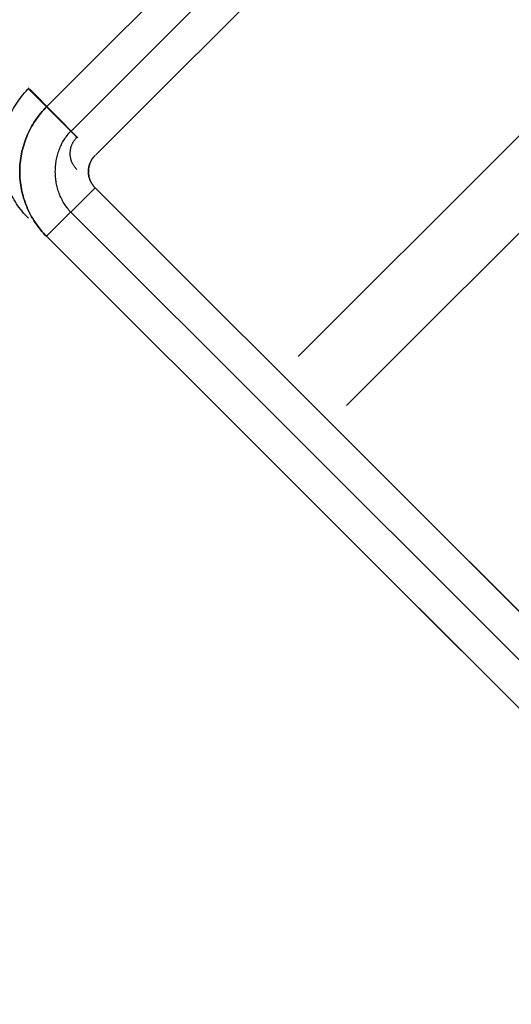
# Model space of a CAD drawing. Header units: millimetres. Extents: x -1030 to 192, y -442 to 180.
# Tile 2 of 256: x -1030 to -1019, y -426 to -404. Entities that reach past the tile are written whole.
import ezdxf

# ---------------------------------------------------------------- set-up
doc = ezdxf.new("R2010")
doc.units = ezdxf.units.MM
doc.header["$MEASUREMENT"] = 0
doc.layers.add('OVIDIO 120x60x72h', color=7, linetype='Continuous')

msp = doc.modelspace()

# ---------------------------------------------------------------- linework, layer by layer
at = {"layer": 'OVIDIO 120x60x72h'}
for points in [[(-987.8013770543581, -375.3003008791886), (-1023.985366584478, -411.4842904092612)], [(-986.7408668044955, -376.3608111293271), (-1022.93222170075, -412.5521660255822)], [(-1011.277763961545, -388.8763093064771), (-1028.95083629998, -406.5493816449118)], [(-1028.424652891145, -407.791866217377), (-1029.485310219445, -408.8525235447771)], [(-1029.485310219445, -408.8525235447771), (-1028.424652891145, -407.791866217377)], [(-995.8983962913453, -440.318122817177), (-1028.424652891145, -407.791866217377)], [(-1028.424652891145, -407.791866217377), (-995.8983962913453, -440.318122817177)], [(-996.4287263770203, -440.8484529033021), (-1028.95498297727, -408.322196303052)], [(-996.9590536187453, -441.3787801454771), (-1029.485310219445, -408.8525235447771)], [(-1029.485310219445, -408.8525235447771), (-996.9590536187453, -441.3787801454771)], [(-1001.37847384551, -434.8380452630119), (-1022.944575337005, -413.2719437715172)], [(-1002.439134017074, -435.8987054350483), (-1024.005235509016, -414.3326039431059)]]:
    msp.add_lwpolyline(points, dxfattribs=at)
at = {"layer": 'OVIDIO 120x60x72h', "extrusion": (-8.002650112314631e-07, -8.002674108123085e-07, 0.9999999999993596)}
for points in [[(-1029.476411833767, -406.0145956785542), (-1011.80794272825, -388.3460735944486)], [(-1011.80794272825, -388.3460735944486), (-1029.476411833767, -406.0145956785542)]]:
    msp.add_lwpolyline(points, dxfattribs=at)
at = {"layer": 'OVIDIO 120x60x72h', "extrusion": (-0.0004026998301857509, -0.0004026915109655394, 0.9999998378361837)}
for points in [[(-1028.410771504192, -407.0696868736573), (-1010.732935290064, -389.3922187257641)], [(-1010.732935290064, -389.3922187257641), (-1028.410771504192, -407.0696868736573)]]:
    msp.add_lwpolyline(points, dxfattribs=at)
at = {"layer": 'OVIDIO 120x60x72h', "extrusion": (0.0152196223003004, -0.01521962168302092, 0.9997683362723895)}
msp.add_lwpolyline([(-1029.907985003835, -405.6737515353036), (-1028.847140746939, -406.7343499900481)], dxfattribs=at)
at = {"layer": 'OVIDIO 120x60x72h', "extrusion": (0.01397395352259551, -0.01421730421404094, 0.9998012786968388)}
for points in [[(-1028.821535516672, -406.7420445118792), (-1029.873120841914, -405.6723588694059)], [(-1029.873120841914, -405.6723588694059), (-1028.821535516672, -406.7420445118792)]]:
    msp.add_lwpolyline(points, dxfattribs=at)
at = {"layer": 'OVIDIO 120x60x72h', "extrusion": (0.0002316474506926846, 0.9998846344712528, 0.01518762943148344)}
for points in [[(1029.382349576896, 41.74419263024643), (1018.397889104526, 761.8413422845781)], [(1018.397889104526, 761.8413422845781), (1029.382349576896, 41.74419263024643)]]:
    msp.add_lwpolyline(points, dxfattribs=at)
at = {"layer": 'OVIDIO 120x60x72h', "extrusion": (-0.7039764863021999, 0.7098970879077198, 0.02152280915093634)}
for points in [[(1016.797424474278, 746.3660837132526), (1016.880639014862, 28.62283399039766), (1016.889294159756, 26.17556199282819)], [(1016.889294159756, 26.17556199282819), (1016.880639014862, 28.62283399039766), (1016.797424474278, 746.3660837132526)]]:
    msp.add_lwpolyline(points, dxfattribs=at)
at = {"layer": 'OVIDIO 120x60x72h', "extrusion": (0.0002316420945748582, 0.9998841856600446, 0.01521714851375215)}
msp.add_lwpolyline([(1019.014070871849, 761.8682924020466), (1029.976869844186, 41.77801713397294)], dxfattribs=at)
at = {"layer": 'OVIDIO 120x60x72h', "extrusion": (0.000231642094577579, 0.9998841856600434, 0.01521714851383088)}
msp.add_lwpolyline([(1017.514126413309, 761.8512831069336), (1028.477028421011, 41.75423997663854)], dxfattribs=at)
at = {"layer": 'OVIDIO 120x60x72h', "extrusion": (0.9998841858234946, 0.0002316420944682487, -0.01521713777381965)}
for points in [[(-418.5163029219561, 740.006442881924), (-407.553601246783, 19.92306633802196)], [(-407.553601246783, 19.92306633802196), (-418.5163029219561, 740.006442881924)]]:
    msp.add_lwpolyline(points, dxfattribs=at)
at = {"layer": 'OVIDIO 120x60x72h', "extrusion": (0.9998841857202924, 0.0002316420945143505, -0.01521714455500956)}
for points in [[(-408.6140128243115, 19.9069154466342), (-419.5767096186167, 739.9902920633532)], [(-419.5767096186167, 739.9902920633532), (-408.6140128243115, 19.9069154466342)]]:
    msp.add_lwpolyline(points, dxfattribs=at)
at = {"layer": 'OVIDIO 120x60x72h', "extrusion": (0.01521891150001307, -0.01521891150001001, 0.9997683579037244)}
msp.add_lwpolyline([(-1029.90758203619, -408.5022472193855), (-1029.942860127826, -408.4660747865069), (-1029.977274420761, -408.4289549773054), (-1030.010787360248, -408.3909189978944), (-1030.043362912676, -408.3520000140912), (-1030.074966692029, -408.3122330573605), (-1030.105566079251, -408.2716549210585), (-1030.135130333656, -408.2303040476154), (-1030.163630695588, -408.1882204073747), (-1030.191040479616, -408.1454453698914), (-1030.217335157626, -408.1020215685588), (-1030.24249243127, -408.057992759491), (-1030.266492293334, -408.0134036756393), (-1030.289317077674, -407.9682998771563), (-1030.310951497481, -407.922727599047), (-1030.331382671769, -407.8767335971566), (-1030.350600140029, -407.8303649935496), (-1030.368595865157, -407.7836691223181), (-1030.385364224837, -407.7366933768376), (-1030.400901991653, -407.6894850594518), (-1030.415208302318, -407.6420912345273), (-1030.428284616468, -407.5945585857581), (-1030.440134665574, -407.5469332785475), (-1030.450764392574, -407.4992608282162), (-1030.460181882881, -407.4515859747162), (-1030.468397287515, -407.40395256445), (-1030.475422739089, -407.3564034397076), (-1030.481272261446, -407.3089803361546), (-1030.485961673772, -407.2617237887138), (-1030.489508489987, -407.2146730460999), (-1030.491931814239, -407.167865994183), (-1030.493252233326, -407.1213390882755), (-1030.493491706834, -407.0751272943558), (-1030.492661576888, -407.0288602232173), (-1030.49074363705, -406.9822910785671), (-1030.487716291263, -406.9354552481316), (-1030.483559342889, -406.8883895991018), (-1030.478254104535, -406.8411324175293), (-1030.47178350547, -406.7937233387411), (-1030.464132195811, -406.7462032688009), (-1030.455286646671, -406.6986142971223), (-1030.445235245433, -406.6509996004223), (-1030.433968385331, -406.6034033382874), (-1030.421478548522, -406.5558705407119), (-1030.407760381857, -406.5084469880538), (-1030.3928107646, -406.4611790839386), (-1030.376628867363, -406.4141137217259), (-1030.359216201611, -406.3672981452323), (-1030.340576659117, -406.320779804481), (-1030.320716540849, -406.2746062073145), (-1030.29964457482, -406.2288247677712), (-1030.277371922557, -406.1834826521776), (-1030.2539121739, -406.1386266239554), (-1030.229281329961, -406.094302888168), (-1030.203497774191, -406.0505569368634), (-1030.176582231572, -406.0074333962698), (-1030.148557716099, -405.9649758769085), (-1030.119449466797, -405.9232268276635), (-1030.089284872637, -405.882227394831), (-1030.058093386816, -405.8420172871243), (-1030.025906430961, -405.8026346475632), (-1029.992757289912, -405.7641159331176), (-1029.958680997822, -405.7264958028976), (-1029.923714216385, -405.6898070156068), (-1029.887895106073, -405.6540803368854)], dxfattribs=at)
at = {"layer": 'OVIDIO 120x60x72h', "extrusion": (0.01521891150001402, -0.01521891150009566, 0.9997683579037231)}
msp.add_lwpolyline([(-1028.84704473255, -407.4414641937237), (-1028.855614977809, -407.4326830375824), (-1028.864004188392, -407.4236533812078), (-1028.872202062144, -407.4143805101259), (-1028.880198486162, -407.4048702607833), (-1028.887983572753, -407.3951290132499), (-1028.895547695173, -407.3851636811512), (-1028.902881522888, -407.3749816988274), (-1028.909976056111, -407.3645910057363), (-1028.916822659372, -407.3540000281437), (-1028.923413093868, -407.3432176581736), (-1028.929739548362, -407.3322532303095), (-1028.935794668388, -407.3211164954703), (-1028.941571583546, -407.3098175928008), (-1028.947063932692, -407.2983670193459), (-1028.952265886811, -407.286775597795), (-1028.957172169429, -407.2750544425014), (-1028.961778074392, -407.2632149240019), (-1028.966079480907, -407.2512686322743), (-1028.970072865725, -407.239227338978), (-1028.973755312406, -407.2271029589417), (-1028.977124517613, -407.2149075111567), (-1028.980178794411, -407.2026530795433), (-1028.982917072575, -407.1903517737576), (-1028.98533889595, -407.1780156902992), (-1028.98744441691, -407.1656568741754), (-1028.989234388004, -407.153287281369), (-1028.990710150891, -407.1409187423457), (-1028.991873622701, -407.1285629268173), (-1028.99272727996, -407.1162313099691), (-1028.993274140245, -407.1039351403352), (-1028.993517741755, -407.0916854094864), (-1028.993462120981, -407.0794928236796), (-1028.993108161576, -407.0672795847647), (-1028.992451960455, -407.0550190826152), (-1028.991489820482, -407.0427222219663), (-1028.990218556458, -407.0304001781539), (-1028.988635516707, -407.0180643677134), (-1028.986738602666, -407.0057264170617), (-1028.984526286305, -406.993398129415), (-1028.981997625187, -406.981091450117), (-1028.979152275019, -406.9688184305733), (-1028.975990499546, -406.9565911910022), (-1028.972513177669, -406.9444218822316), (-1028.968721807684, -406.9323226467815), (-1028.964618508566, -406.9203055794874), (-1028.96020601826, -406.9083826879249), (-1028.955487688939, -406.8965658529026), (-1028.950467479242, -406.8848667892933), (-1028.945149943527, -406.8732970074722), (-1028.939540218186, -406.8618677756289), (-1028.933644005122, -406.8505900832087), (-1028.927467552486, -406.8394746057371), (-1028.921017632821, -406.8285316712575), (-1028.914301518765, -406.8177712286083), (-1028.907326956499, -406.8072028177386), (-1028.900102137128, -406.7968355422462), (-1028.89263566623, -406.7866780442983), (-1028.88493653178, -406.7767384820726), (-1028.877014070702, -406.7670245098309), (-1028.868877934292, -406.7575432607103), (-1028.860538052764, -406.7483013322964), (-1028.852004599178, -406.7393047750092), (-1028.843287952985, -406.7305590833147), (-1028.834398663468, -406.7220691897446)], dxfattribs=at)
at = {"layer": 'OVIDIO 120x60x72h'}
for points in [[(-1029.485310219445, -408.8525235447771, 35.57830267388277), (-1029.519598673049, -408.8173733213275, 35.57830313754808), (-1029.553005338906, -408.7813868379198, 35.57830354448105), (-1029.585513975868, -408.7445885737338, 35.57830389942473), (-1029.617108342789, -408.7070030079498, 35.5783042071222), (-1029.647772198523, -408.6686546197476, 35.57830447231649), (-1029.677489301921, -408.6295678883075, 35.57830469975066), (-1029.706243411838, -408.5897672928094, 35.57830489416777), (-1029.734018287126, -408.5492773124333, 35.57830506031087), (-1029.76079768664, -408.5081224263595, 35.578305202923), (-1029.786565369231, -408.4663271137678, 35.57830532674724), (-1029.811305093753, -408.4239158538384, 35.57830543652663), (-1029.83500061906, -408.3809131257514, 35.57830553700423), (-1029.857635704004, -408.3373434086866, 35.57830563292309), (-1029.879194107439, -408.2932311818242, 35.57830572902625), (-1029.899659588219, -408.2486009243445, 35.57830583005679), (-1029.919015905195, -408.2034771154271, 35.57830594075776), (-1029.937248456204, -408.1578851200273, 35.57830606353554), (-1029.954349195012, -408.1118538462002, 35.57830619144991), (-1029.970311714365, -408.0654130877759, 35.57830631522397), (-1029.985129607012, -408.0185926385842, 35.57830642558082), (-1029.9987964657, -407.9714222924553, 35.57830651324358), (-1030.011305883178, -407.9239318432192, 35.57830656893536), (-1030.022651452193, -407.8761510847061, 35.57830658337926), (-1030.032826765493, -407.8281098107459, 35.5783065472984), (-1030.041825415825, -407.7798378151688, 35.57830645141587), (-1030.049640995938, -407.7313648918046, 35.5783062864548), (-1030.056267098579, -407.6827208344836, 35.57830604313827), (-1030.061697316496, -407.6339354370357, 35.57830571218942), (-1030.065925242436, -407.5850384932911, 35.57830528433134), (-1030.068944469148, -407.5360597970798, 35.57830475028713), (-1030.07074858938, -407.4870291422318, 35.5783041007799), (-1030.071331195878, -407.4379763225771, 35.57830332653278), (-1030.07068828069, -407.3889306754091, 35.57830242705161), (-1030.068825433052, -407.3399197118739, 35.57830143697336), (-1030.065750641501, -407.2909704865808, 35.57830039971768), (-1030.061471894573, -407.2421100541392, 35.57829935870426), (-1030.055997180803, -407.1933654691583, 35.57829835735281), (-1030.049334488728, -407.1447637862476, 35.57829743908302), (-1030.041491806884, -407.0963320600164, 35.57829664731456), (-1030.032477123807, -407.048097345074, 35.57829602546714), (-1030.022298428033, -407.0000866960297, 35.57829561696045), (-1030.010963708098, -406.9523271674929, 35.57829546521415), (-1029.998480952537, -406.9048458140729, 35.57829561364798), (-1029.984858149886, -406.8576696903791, 35.57829610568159), (-1029.970103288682, -406.8108258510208, 35.57829698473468), (-1029.954224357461, -406.7643413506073, 35.57829829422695), (-1029.937229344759, -406.718243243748, 35.57830007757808), (-1029.919126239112, -406.6725585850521, 35.57830237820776), (-1029.899920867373, -406.6273131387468, 35.57830519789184), (-1029.879610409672, -406.58252750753, 35.57830837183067), (-1029.858189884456, -406.5382210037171, 35.5783116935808), (-1029.835654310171, -406.4944129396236, 35.57831495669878), (-1029.811998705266, -406.4511226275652, 35.57831795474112), (-1029.787218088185, -406.4083693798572, 35.57832048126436), (-1029.761307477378, -406.3661725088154, 35.57832232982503), (-1029.734261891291, -406.3245513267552, 35.57832329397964), (-1029.70607634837, -406.2835251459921, 35.57832316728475), (-1029.676745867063, -406.2431132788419, 35.57832174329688), (-1029.646265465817, -406.2033350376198, 35.57831881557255), (-1029.614630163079, -406.1642097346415, 35.5783141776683), (-1029.581834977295, -406.1257566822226, 35.57830762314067), (-1029.547874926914, -406.0879951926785, 35.57829894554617), (-1029.512745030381, -406.0509445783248, 35.57828793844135), (-1029.476440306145, -406.0146241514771, 35.57827439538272)], [(-1029.476440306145, -406.0146241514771, 35.57827439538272), (-1029.512745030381, -406.0509445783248, 35.57828793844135), (-1029.547874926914, -406.0879951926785, 35.57829894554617), (-1029.581834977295, -406.1257566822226, 35.57830762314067), (-1029.614630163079, -406.1642097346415, 35.5783141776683), (-1029.646265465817, -406.2033350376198, 35.57831881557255), (-1029.676745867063, -406.2431132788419, 35.57832174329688), (-1029.70607634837, -406.2835251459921, 35.57832316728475), (-1029.734261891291, -406.3245513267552, 35.57832329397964), (-1029.761307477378, -406.3661725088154, 35.57832232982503), (-1029.787218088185, -406.4083693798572, 35.57832048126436), (-1029.811998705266, -406.4511226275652, 35.57831795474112), (-1029.835654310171, -406.4944129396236, 35.57831495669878), (-1029.858189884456, -406.5382210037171, 35.5783116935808), (-1029.879610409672, -406.58252750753, 35.57830837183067), (-1029.899920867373, -406.6273131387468, 35.57830519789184), (-1029.919126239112, -406.6725585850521, 35.57830237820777), (-1029.937229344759, -406.718243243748, 35.57830007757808), (-1029.954224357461, -406.7643413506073, 35.57829829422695), (-1029.970103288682, -406.8108258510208, 35.57829698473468), (-1029.984858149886, -406.8576696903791, 35.57829610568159), (-1029.998480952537, -406.9048458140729, 35.57829561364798), (-1030.010963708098, -406.9523271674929, 35.57829546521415), (-1030.022298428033, -407.0000866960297, 35.57829561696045), (-1030.032477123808, -407.048097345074, 35.57829602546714), (-1030.041491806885, -407.0963320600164, 35.57829664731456), (-1030.049334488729, -407.1447637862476, 35.57829743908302), (-1030.055997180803, -407.1933654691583, 35.57829835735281), (-1030.061471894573, -407.2421100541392, 35.57829935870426), (-1030.065750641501, -407.2909704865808, 35.57830039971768), (-1030.068825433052, -407.3399197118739, 35.57830143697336), (-1030.07068828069, -407.3889306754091, 35.57830242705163), (-1030.071331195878, -407.4379763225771, 35.57830332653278), (-1030.07074858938, -407.4870291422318, 35.5783041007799), (-1030.068944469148, -407.5360597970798, 35.57830475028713), (-1030.065925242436, -407.5850384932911, 35.57830528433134), (-1030.061697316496, -407.6339354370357, 35.57830571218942), (-1030.056267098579, -407.6827208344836, 35.57830604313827), (-1030.049640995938, -407.7313648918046, 35.5783062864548), (-1030.041825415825, -407.7798378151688, 35.57830645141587), (-1030.032826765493, -407.8281098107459, 35.5783065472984), (-1030.022651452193, -407.8761510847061, 35.57830658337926), (-1030.011305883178, -407.9239318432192, 35.57830656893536), (-1029.9987964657, -407.9714222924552, 35.57830651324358), (-1029.985129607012, -408.0185926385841, 35.57830642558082), (-1029.970311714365, -408.0654130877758, 35.57830631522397), (-1029.954349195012, -408.1118538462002, 35.57830619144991), (-1029.937248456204, -408.1578851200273, 35.57830606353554), (-1029.919015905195, -408.2034771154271, 35.57830594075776), (-1029.899659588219, -408.2486009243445, 35.57830583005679), (-1029.879194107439, -408.2932311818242, 35.57830572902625), (-1029.857635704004, -408.3373434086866, 35.57830563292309), (-1029.83500061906, -408.3809131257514, 35.57830553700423), (-1029.811305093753, -408.4239158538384, 35.57830543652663), (-1029.786565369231, -408.4663271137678, 35.57830532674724), (-1029.76079768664, -408.5081224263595, 35.578305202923), (-1029.734018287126, -408.5492773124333, 35.57830506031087), (-1029.706243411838, -408.5897672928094, 35.57830489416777), (-1029.677489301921, -408.6295678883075, 35.57830469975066), (-1029.647772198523, -408.6686546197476, 35.57830447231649), (-1029.617108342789, -408.7070030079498, 35.5783042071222), (-1029.585513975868, -408.7445885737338, 35.57830389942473), (-1029.553005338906, -408.7813868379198, 35.57830354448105), (-1029.519598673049, -408.8173733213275, 35.57830313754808), (-1029.485310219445, -408.8525235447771, 35.57830267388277)], [(-1028.95497924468, -408.322192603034, 35.57830267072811), (-1028.975792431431, -408.3001639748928, 35.57791257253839), (-1028.995945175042, -408.2776010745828, 35.57752359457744), (-1029.015437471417, -408.254521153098, 35.57713589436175), (-1029.034269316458, -408.2309414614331, 35.57674962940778), (-1029.052440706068, -408.206879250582, 35.57636495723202), (-1029.069951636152, -408.1823517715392, 35.57598203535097), (-1029.086802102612, -408.1573762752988, 35.57560102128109), (-1029.102992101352, -408.1319700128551, 35.57522207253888), (-1029.118521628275, -408.1061502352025, 35.57484534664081), (-1029.133390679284, -408.0799341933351, 35.57447100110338), (-1029.147599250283, -408.0533391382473, 35.57409919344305), (-1029.161147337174, -408.0263823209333, 35.57373008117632), (-1029.174034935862, -407.9990809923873, 35.57336382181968), (-1029.186262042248, -407.9714524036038, 35.5730005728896), (-1029.197828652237, -407.9435138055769, 35.57264049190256), (-1029.208734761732, -407.9152824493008, 35.57228373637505), (-1029.218980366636, -407.88677558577, 35.57193046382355), (-1029.228565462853, -407.8580104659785, 35.57158083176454), (-1029.237490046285, -407.8290043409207, 35.57123499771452), (-1029.245754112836, -407.799774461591, 35.57089311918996), (-1029.253357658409, -407.7703380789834, 35.57055535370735), (-1029.260300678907, -407.7407124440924, 35.57022185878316), (-1029.266583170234, -407.7109148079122, 35.56989279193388), (-1029.272205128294, -407.680962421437, 35.569568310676), (-1029.277166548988, -407.6508725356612, 35.56924857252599), (-1029.281467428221, -407.6206624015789, 35.56893373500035), (-1029.285107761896, -407.5903492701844, 35.56862395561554), (-1029.288087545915, -407.5599503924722, 35.56831939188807), (-1029.290406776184, -407.5294830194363, 35.56802020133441), (-1029.292065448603, -407.4989644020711, 35.56772654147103), (-1029.293063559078, -407.4684117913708, 35.56743856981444), (-1029.29340110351, -407.4378424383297, 35.5671564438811), (-1029.293078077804, -407.4072735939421, 35.5668803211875), (-1029.292094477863, -407.3767225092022, 35.56661035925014), (-1029.29045029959, -407.3462064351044, 35.56634671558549), (-1029.288145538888, -407.3157426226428, 35.56608954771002), (-1029.28518019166, -407.2853483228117, 35.56583901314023), (-1029.28155425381, -407.2550407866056, 35.5655952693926), (-1029.277267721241, -407.2248372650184, 35.5653584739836), (-1029.272320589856, -407.1947550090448, 35.56512878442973), (-1029.266712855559, -407.1648112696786, 35.56490635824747), (-1029.260444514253, -407.1350232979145, 35.5646913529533), (-1029.25351556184, -407.1054083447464, 35.56448392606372), (-1029.245925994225, -407.0759836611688, 35.56428423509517), (-1029.237675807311, -407.0467664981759, 35.56409243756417), (-1029.228764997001, -407.017774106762, 35.5639086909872), (-1029.219193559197, -406.9890237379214, 35.56373315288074), (-1029.208961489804, -406.9605326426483, 35.56356598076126), (-1029.198068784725, -406.9323180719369, 35.56340733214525), (-1029.186515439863, -406.9043972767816, 35.5632573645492), (-1029.174301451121, -406.8767875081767, 35.56311623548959), (-1029.161426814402, -406.8495060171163, 35.56298410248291), (-1029.14789152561, -406.8225700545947, 35.56286112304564), (-1029.133695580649, -406.7959968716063, 35.56274745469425), (-1029.11883897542, -406.7698037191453, 35.56264325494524), (-1029.103321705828, -406.744007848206, 35.56254868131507), (-1029.087143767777, -406.7186265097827, 35.56246389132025), (-1029.070305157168, -406.6936769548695, 35.56238904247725), (-1029.052805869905, -406.6691764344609, 35.56232429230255), (-1029.034645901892, -406.6451421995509, 35.56226979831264), (-1029.015825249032, -406.621591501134, 35.562225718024), (-1028.996343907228, -406.5985415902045, 35.56219220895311), (-1028.976201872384, -406.5760097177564, 35.56216942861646), (-1028.955399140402, -406.5540131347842, 35.56215753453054), (-1028.949892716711, -406.5483943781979, 35.56215624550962)], [(-1028.424652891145, -407.791866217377, 35.57830267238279), (-1028.436077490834, -407.7800535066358, 35.57724790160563), (-1028.447100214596, -407.7678709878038, 35.5761977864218), (-1028.457712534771, -407.7553339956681, 35.57515266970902), (-1028.467905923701, -407.7424578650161, 35.57411289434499), (-1028.477671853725, -407.7292579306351, 35.57307880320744), (-1028.487001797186, -407.7157495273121, 35.57205073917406), (-1028.495887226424, -407.7019479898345, 35.57102904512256), (-1028.504319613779, -407.6878686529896, 35.57001406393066), (-1028.512290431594, -407.6735268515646, 35.56900613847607), (-1028.519791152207, -407.6589379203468, 35.56800561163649), (-1028.526813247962, -407.6441171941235, 35.56701282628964), (-1028.533348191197, -407.6290800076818, 35.56602812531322), (-1028.539387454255, -407.6138416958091, 35.56505185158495), (-1028.544922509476, -407.5984175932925, 35.56408434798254), (-1028.549944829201, -407.5828230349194, 35.56312595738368), (-1028.55444588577, -407.5670733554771, 35.56217702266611), (-1028.558418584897, -407.5511842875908, 35.56123831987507), (-1028.561861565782, -407.5351731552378, 35.56031235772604), (-1028.564774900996, -407.5190576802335, 35.55940207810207), (-1028.567158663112, -407.5028555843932, 35.55851042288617), (-1028.5690129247, -407.4865845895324, 35.55764033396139), (-1028.570337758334, -407.4702624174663, 35.55679475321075), (-1028.571133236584, -407.4539067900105, 35.55597662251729), (-1028.571399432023, -407.4375354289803, 35.55518888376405), (-1028.571136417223, -407.4211660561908, 35.55443447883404), (-1028.570344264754, -407.4048163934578, 35.55371634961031), (-1028.56902304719, -407.3885041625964, 35.55303743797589), (-1028.567172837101, -407.372247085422, 35.55240068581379), (-1028.564793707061, -407.35606288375, 35.55180903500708), (-1028.56188572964, -407.3399692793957, 35.55126542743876), (-1028.558448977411, -407.3239839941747, 35.55077280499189), (-1028.554483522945, -407.308124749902, 35.55033410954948), (-1028.549990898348, -407.2924088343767, 35.54995114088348), (-1028.544978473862, -407.2768517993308, 35.54962113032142), (-1028.539455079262, -407.26146876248, 35.54934016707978), (-1028.533429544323, -407.24627484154, 35.549104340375), (-1028.526910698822, -407.2312851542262, 35.54890973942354), (-1028.519907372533, -407.2165148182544, 35.54875245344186), (-1028.512428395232, -407.2019789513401, 35.5486285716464), (-1028.504482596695, -407.187692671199, 35.54853418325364), (-1028.496078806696, -407.1736710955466, 35.54846537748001), (-1028.487225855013, -407.1599293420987, 35.54841824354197), (-1028.47793257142, -407.1464825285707, 35.54838887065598), (-1028.468207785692, -407.1333457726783, 35.5483733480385), (-1028.458060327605, -407.1205341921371, 35.54836776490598), (-1028.447499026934, -407.1080629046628, 35.54836821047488), (-1028.436532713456, -407.0959470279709, 35.54837077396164), (-1028.425170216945, -407.0842016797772, 35.54837154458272)], [(-1028.425170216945, -407.0842016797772, 35.54837154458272), (-1028.436532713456, -407.0959470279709, 35.54837077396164), (-1028.447499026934, -407.1080629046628, 35.54836821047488), (-1028.458060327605, -407.1205341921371, 35.54836776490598), (-1028.468207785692, -407.1333457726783, 35.5483733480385), (-1028.47793257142, -407.1464825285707, 35.54838887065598), (-1028.487225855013, -407.1599293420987, 35.54841824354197), (-1028.496078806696, -407.1736710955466, 35.54846537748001), (-1028.504482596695, -407.187692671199, 35.54853418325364), (-1028.512428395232, -407.2019789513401, 35.5486285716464), (-1028.519907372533, -407.2165148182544, 35.54875245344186), (-1028.526910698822, -407.2312851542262, 35.54890973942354), (-1028.533429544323, -407.24627484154, 35.549104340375), (-1028.539455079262, -407.26146876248, 35.54934016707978), (-1028.544978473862, -407.2768517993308, 35.54962113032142), (-1028.549990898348, -407.2924088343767, 35.54995114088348), (-1028.554483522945, -407.308124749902, 35.55033410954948), (-1028.558448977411, -407.3239839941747, 35.55077280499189), (-1028.56188572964, -407.3399692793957, 35.55126542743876), (-1028.564793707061, -407.35606288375, 35.55180903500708), (-1028.567172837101, -407.372247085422, 35.55240068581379), (-1028.56902304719, -407.3885041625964, 35.55303743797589), (-1028.570344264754, -407.4048163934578, 35.55371634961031), (-1028.571136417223, -407.4211660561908, 35.55443447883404), (-1028.571399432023, -407.4375354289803, 35.55518888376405), (-1028.571133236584, -407.4539067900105, 35.55597662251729), (-1028.570337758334, -407.4702624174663, 35.55679475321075), (-1028.5690129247, -407.4865845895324, 35.55764033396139), (-1028.567158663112, -407.5028555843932, 35.55851042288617), (-1028.564774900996, -407.5190576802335, 35.55940207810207), (-1028.561861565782, -407.5351731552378, 35.56031235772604), (-1028.558418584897, -407.5511842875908, 35.56123831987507), (-1028.55444588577, -407.5670733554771, 35.56217702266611), (-1028.549944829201, -407.5828230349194, 35.56312595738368), (-1028.544922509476, -407.5984175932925, 35.56408434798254), (-1028.539387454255, -407.6138416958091, 35.56505185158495), (-1028.533348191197, -407.6290800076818, 35.56602812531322), (-1028.526813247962, -407.6441171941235, 35.56701282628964), (-1028.519791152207, -407.6589379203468, 35.56800561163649), (-1028.512290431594, -407.6735268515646, 35.56900613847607), (-1028.504319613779, -407.6878686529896, 35.57001406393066), (-1028.495887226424, -407.7019479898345, 35.57102904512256), (-1028.487001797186, -407.7157495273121, 35.57205073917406), (-1028.477671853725, -407.7292579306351, 35.57307880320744), (-1028.467905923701, -407.7424578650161, 35.57411289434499), (-1028.457712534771, -407.7553339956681, 35.57515266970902), (-1028.447100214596, -407.7678709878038, 35.5761977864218), (-1028.436077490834, -407.7800535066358, 35.57724790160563), (-1028.424652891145, -407.791866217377, 35.57830267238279)]]:
    msp.add_polyline3d(points, dxfattribs=at)

doc.saveas('drawing.dxf')
